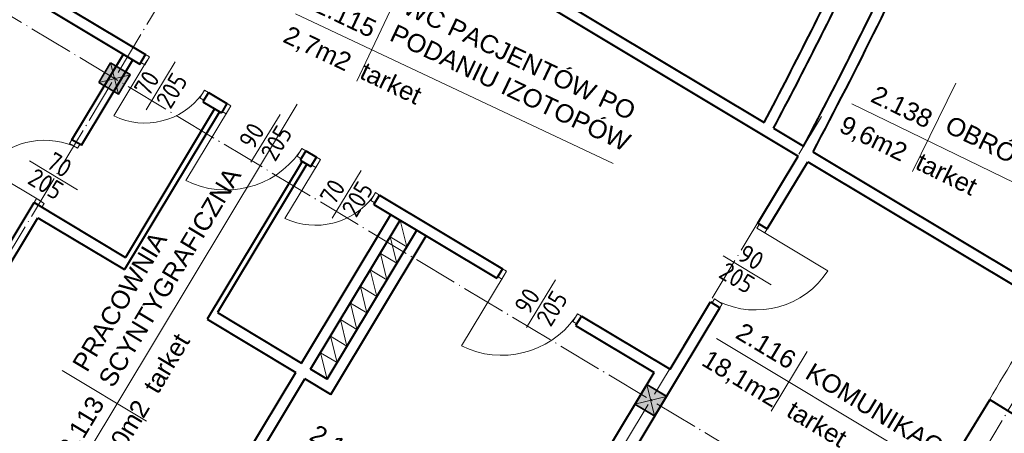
# Model space of a CAD drawing. Header units: millimetres. Extents: x -32003 to -19505, y 17931 to 29358.
# Tile 56 of 92: x -23323 to -22253, y 18809 to 19260. Entities that reach past the tile are written whole.
import ezdxf

# ---------------------------------------------------------------- set-up
doc = ezdxf.new("R2010")
doc.units = ezdxf.units.MM
doc.header["$PDMODE"] = 3
doc.linetypes.add('ACAD_ISO03W100', pattern=[30, 12, -18])
doc.linetypes.add('ACAD_ISO04W100', pattern=[30.5, 24, -3, 0.5, -3])
for name, color, linetype, lineweight in [('_wymiary', 1, 'Continuous', 9), ('drzwi', 140, 'Continuous', 13), ('KOMINY', 43, 'Continuous', 15), ('opisy drzwi', 40, 'Continuous', 13), ('opisy pom', 3, 'Continuous', 18), ('podciąg', 10, 'Continuous', 35), ('symetria', 7, 'ACAD_ISO03W100', 5), ('słupy', 2, 'Continuous', 30), ('ściana', 4, 'Continuous', 40)]:
    doc.layers.add(name, color=color, linetype=linetype, lineweight=lineweight)
doc.styles.add('ISO', font='isocp.shx')
doc.styles.add('SYSTEM', font='TXT')
doc.dimstyles.new('Jacek2', dxfattribs={"dimscale": 2, "dimtxt": 10, "dimasz": 10, "dimexe": 15, "dimexo": 15, "dimgap": 5, "dimtad": 1, "dimdec": 0, "dimrnd": 0.5, "dimzin": 0, "dimdsep": 46, "dimtxsty": 'Standard', "dimblk": 'OBLIQUE', "dimcen": 0, "dimdle": 5, "dimadec": 1, "dimazin": 0, "dimtfac": 1, "dimtdec": 0, "dimtofl": 0, "dimtmove": 0, "dimatfit": 3, "dimfxl": 0, "dimtolj": 1, "dimtzin": 0, "dimarcsym": 0})

# ---------------------------------------------------------------- blocks, each defined once
blk = doc.blocks.new('_OBLIQUE')
at = {"color": 0, "linetype": 'ByBlock'}
blk.add_line((-0.5, -0.5), (0.5, 0.5), dxfattribs=at)
blk = doc.blocks.new('*D1108')
at = {"layer": '_wymiary', "color": 0, "lineweight": -2}
for p, q in [((-22164.3, 18806), (-22213.7, 18723.6)), ((-22194.4, 18812.4), (-22143.7, 18781.9)), ((-22233.6, 18747.2), (-22182.9, 18716.8))]:
    blk.add_line(p, q, dxfattribs=at)
at = {"layer": 'Defpoints', "color": 0}
for p in [(-22220.1, 18827.8), (-22259.3, 18762.7), (-22208.6, 18732.2)]:
    blk.add_point(p, dxfattribs=at)
at = {"layer": '_wymiary', "color": 0, "lineweight": -2, "xscale": 20, "yscale": 20, "zscale": 20}
for p, rotation in [((-22169.4, 18797.4), 58.99999999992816), ((-22208.6, 18732.2), 238.9999999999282)]:
    blk.add_blockref('_OBLIQUE', p, dxfattribs=dict(at, rotation=rotation))
at = {"layer": '_wymiary', "color": 0, "insert": (-22206.2, 18775.1), "char_height": 20, "attachment_point": 5, "rotation": 59}
blk.add_mtext('\\A1;70', dxfattribs=at)
blk = doc.blocks.new('*D1220')
at = {"layer": '_wymiary', "color": 0, "lineweight": -2}
for p, q in [((-23382.3, 18913.5), (-23439.8, 18817.9)), ((-23135.2, 18669.9), (-23432.9, 18848.7)), ((-23118.6, 18716.9), (-23159.2, 18649.3))]:
    blk.add_line(p, q, dxfattribs=at)
at = {"layer": 'Defpoints', "color": 0}
for p in [(-23366.8, 18939.2), (-23424.3, 18843.6), (-23103.2, 18742.6)]:
    blk.add_point(p, dxfattribs=at)
at = {"layer": '_wymiary', "color": 0, "lineweight": -2, "xscale": 20, "yscale": 20, "zscale": 20}
for p, rotation in [((-23424.3, 18843.6), 149.0000000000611), ((-23143.8, 18675), 329.0000000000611)]:
    blk.add_blockref('_OBLIQUE', p, dxfattribs=dict(at, rotation=rotation))
at = {"layer": '_wymiary', "color": 0, "insert": (-23273.7, 18776.4), "char_height": 20, "attachment_point": 5, "rotation": 329}
blk.add_mtext('\\A1;328', dxfattribs=at)

msp = doc.modelspace()

# ---------------------------------------------------------------- hatches: boundary and pattern name
at = {"layer": 'słupy', "lineweight": -3}
h = msp.add_hatch(color=256, dxfattribs=at)
h.paths.add_polyline_path([(-23220.2, 19195.8), (-23230.9, 19202.3), (-23237.4, 19191.6), (-23226.7, 19185.1)])
h.paths.add_polyline_path([(-23220.2, 19195.8), (-23213.8, 19206.6), (-23224.5, 19213), (-23230.9, 19202.3)])
h.paths.add_polyline_path([(-23220.2, 19195.8), (-23218.5, 19194.8), (-23212.1, 19205.5), (-23213.8, 19206.6)])
h.paths.add_polyline_path([(-23226.7, 19185.1), (-23225, 19184.1), (-23218.5, 19194.8), (-23220.2, 19195.8)])
h.paths.add_polyline_path([(-23225, 19184.1), (-23216, 19178.7), (-23209.5, 19189.4), (-23218.5, 19194.8)])
h.paths.add_polyline_path([(-23218.5, 19194.8), (-23209.5, 19189.4), (-23203.1, 19200.1), (-23212.1, 19205.5)])
h = msp.add_hatch(color=256, dxfattribs=at)
h.paths.add_polyline_path([(-22637.1, 18845.5), (-22647.8, 18851.9), (-22654.3, 18841.2), (-22643.5, 18834.8)])
h.paths.add_polyline_path([(-22637.1, 18845.5), (-22630.7, 18856.2), (-22641.4, 18862.6), (-22647.8, 18851.9)])
h.paths.add_polyline_path([(-22637.1, 18845.5), (-22635.4, 18844.4), (-22629, 18855.2), (-22630.7, 18856.2)])
h.paths.add_polyline_path([(-22643.5, 18834.8), (-22641.8, 18833.7), (-22635.4, 18844.4), (-22637.1, 18845.5)])
h.paths.add_polyline_path([(-22641.8, 18833.7), (-22632.8, 18828.3), (-22626.4, 18839), (-22635.4, 18844.4)])
h.paths.add_polyline_path([(-22635.4, 18844.4), (-22626.4, 18839), (-22620, 18849.7), (-22629, 18855.2)])

# ---------------------------------------------------------------- linework, layer by layer
at = {"layer": 'drzwi'}
for p, q in [((-23224.5, 19213), (-23216.1, 19178.8)), ((-23185, 19215.1), (-23221, 19155.1)), ((-23203.1, 19200.1), (-23237.5, 19191.7)), ((-23096.2, 19161.8), (-23142.6, 19084.7)), ((-22998.9, 19103.4), (-23035, 19043.4)), ((-23300.9, 19062.5), (-23360.9, 19098.5)), ((-22517.3, 19030.4), (-22444.4, 18986.6)), ((-22796.6, 18981.8), (-22842.9, 18904.6)), ((-22641.4, 18862.6), (-22633, 18828.4)), ((-22620, 18849.7), (-22654.4, 18841.3))]:
    msp.add_line(p, q, dxfattribs=at)
for points in [[(-23182.4, 19219.4), (-23186.7, 19222), (-23191.8, 19213.4), (-23187.5, 19210.9)], [(-23118.1, 19180.8), (-23122.4, 19183.4), (-23127.5, 19174.8), (-23123.2, 19172.2)], [(-23093.7, 19166.1), (-23097.9, 19168.7), (-23103.1, 19160.1), (-23098.8, 19157.5)], [(-23258, 19124.2), (-23260.6, 19119.9), (-23269.2, 19125.1), (-23266.6, 19129.3)], [(-23012.2, 19117.2), (-23016.5, 19119.8), (-23021.7, 19111.2), (-23017.4, 19108.6)], [(-22996.4, 19107.7), (-23000.7, 19110.2), (-23005.8, 19101.7), (-23001.5, 19099.1)], [(-22932.1, 19069), (-22936.4, 19071.6), (-22941.5, 19063), (-22937.2, 19060.5)], [(-23296.7, 19059.9), (-23299.2, 19055.6), (-23307.8, 19060.8), (-23305.2, 19065.1)], [(-22521.6, 19032.9), (-22519, 19037.2), (-22510.4, 19032.1), (-22513, 19027.8)], [(-22794, 18986.1), (-22798.3, 18988.6), (-22803.4, 18980.1), (-22799.2, 18977.5)], [(-22570.5, 18951.5), (-22567.9, 18955.8), (-22559.3, 18950.6), (-22561.9, 18946.3)], [(-22712.6, 18937.1), (-22716.9, 18939.7), (-22722, 18931.1), (-22717.7, 18928.6)]]:
    msp.add_lwpolyline(points, close=True, dxfattribs=at)
for centre, radius, start, end in [((-23187.4, 19224.8), 77.4, 244.2328, 323.7542), ((-23296.4, 19044.2), 84.4, 68.1005, 139.8997), ((-23098.9, 19172.6), 98.1, 243.5665, 324.419), ((-23001.8, 19115), 78.9, 245.1472, 322.8371), ((-22522.9, 19037.3), 93.5, 244.1678, 327.1054), ((-22799.3, 18992.5), 98.1, 243.5665, 324.419)]:
    msp.add_arc(centre, radius, start, end, dxfattribs=at)
at = {"layer": 'KOMINY', "lineweight": 18}
for p, q in [((-22902.4, 19012.7), (-22909.6, 19041.5)), ((-22913.3, 18994.6), (-22920.4, 19023.5)), ((-22924.1, 18976.6), (-22931.2, 19005.4)), ((-22934.9, 18958.6), (-22942.1, 18987.4)), ((-22945.8, 18940.5), (-22952.9, 18969.3)), ((-22956.6, 18922.5), (-22963.7, 18951.3)), ((-22967.5, 18904.4), (-22974.6, 18933.3)), ((-22978.3, 18886.4), (-22985.4, 18915.2)), ((-22989.1, 18868.4), (-22996.3, 18897.2))]:
    msp.add_line(p, q, dxfattribs=at)
for points in [[(-22920.4, 19023.5), (-22902.4, 19012.7), (-22891.6, 19030.7), (-22909.6, 19041.5)], [(-22931.2, 19005.4), (-22913.3, 18994.6), (-22902.4, 19012.7), (-22920.4, 19023.5)], [(-22942.1, 18987.4), (-22924.1, 18976.6), (-22913.3, 18994.6), (-22931.2, 19005.4)], [(-22952.9, 18969.3), (-22934.9, 18958.6), (-22924.1, 18976.6), (-22942.1, 18987.4)], [(-22963.7, 18951.3), (-22945.8, 18940.5), (-22934.9, 18958.6), (-22952.9, 18969.3)], [(-22974.6, 18933.3), (-22956.6, 18922.5), (-22945.8, 18940.5), (-22963.7, 18951.3)], [(-22985.4, 18915.2), (-22967.5, 18904.4), (-22956.6, 18922.5), (-22974.6, 18933.3)], [(-22996.3, 18897.2), (-22978.3, 18886.4), (-22967.5, 18904.4), (-22985.4, 18915.2)], [(-23007.1, 18879.2), (-22989.1, 18868.4), (-22978.3, 18886.4), (-22996.3, 18897.2)]]:
    msp.add_lwpolyline(points, close=True, dxfattribs=at)
at = {"layer": 'opisy drzwi'}
for p, q in [((-23154.2, 19214), (-23185.8, 19161.9)), ((-23040.3, 19156.7), (-23071.9, 19104.7)), ((-23260.5, 19074.7), (-23312.6, 19106.3)), ((-22952.2, 19095.8), (-22983.7, 19043.7)), ((-22558.3, 19002.6), (-22506.1, 18971.2)), ((-22740.6, 18976.7), (-22772.2, 18924.6))]:
    msp.add_line(p, q, dxfattribs=at)
msp.add_arc((-18143, 16436.4), 4777.9, 148.2732, 149.7124, dxfattribs=at)
at = {"layer": 'opisy pom'}
for p, q in [((-22828.3, 19465.6), (-22956.6, 19193.1)), ((-23023.6, 19266.4), (-22678.1, 19103.3)), ((-22305.3, 19190.9), (-22352.3, 19094.5)), ((-23264.9, 18763.1), (-23021.7, 19167.9)), ((-22418.6, 19168.5), (-22118.6, 19022.2)), ((-22565.7, 18912.9), (-22303.4, 18755.2)), ((-22466.9, 18898.7), (-22506.2, 18833.4)), ((-23277.4, 18877.9), (-23185.5, 18822.7))]:
    msp.add_line(p, q, dxfattribs=at)
at = {"layer": 'podciąg'}
for p, q in [((-23237.5, 19191.7), (-23224.7, 19213.1)), ((-23224.7, 19213.1), (-23203.2, 19200.2)), ((-23216.1, 19178.8), (-23203.2, 19200.2)), ((-23237.5, 19191.7), (-23216.1, 19178.8)), ((-22654.4, 18841.3), (-22641.5, 18862.7)), ((-22641.5, 18862.7), (-22620.1, 18849.8)), ((-22633, 18828.4), (-22620.1, 18849.8)), ((-22654.4, 18841.3), (-22633, 18828.4))]:
    msp.add_line(p, q, dxfattribs=at)
at = {"layer": 'symetria', "linetype": 'ACAD_ISO04W100', "ltscale": 2}
for p, q in [((-26081.4, 20915.2), (-22252.8, 18614.7)), ((-23034.6, 19505.1), (-23642.9, 18492.9)), ((-22451.4, 19154.5), (-23059.6, 18142.4)), ((-22160.8, 18980.2), (-22741.1, 18014.4))]:
    msp.add_line(p, q, dxfattribs=at)
at = {"layer": 'słupy', "lineweight": -3}
for p, q in [((-23237.4, 19191.6), (-23224.5, 19213)), ((-23224.5, 19213), (-23203.1, 19200.1)), ((-23216, 19178.7), (-23203.1, 19200.1)), ((-23237.4, 19191.6), (-23216, 19178.7)), ((-22654.3, 18841.2), (-22641.4, 18862.6)), ((-22641.4, 18862.6), (-22620, 18849.7)), ((-22632.8, 18828.3), (-22620, 18849.7)), ((-22654.3, 18841.2), (-22632.8, 18828.3))]:
    msp.add_line(p, q, dxfattribs=at)
at = {"layer": 'ściana'}
for p, q in [((-23360.3, 19326.3), (-23186.7, 19222)), ((-23366.4, 19316), (-23192.8, 19211.7)), ((-22801, 19306.4), (-22476.7, 19111.5)), ((-22770, 19301.8), (-22513.9, 19147.9)), ((-23266.6, 19129.3), (-23210.7, 19222.3)), ((-23192.8, 19211.7), (-23186.7, 19222)), ((-23256.3, 19123.2), (-23200.5, 19216.1)), ((-23118.1, 19180.8), (-23124.3, 19170.5)), ((-23118.1, 19180.8), (-23098, 19168.7)), ((-23124.3, 19170.5), (-23104.1, 19158.4)), ((-23098, 19168.7), (-23104.1, 19158.4)), ((-23106.3, 19159.7), (-23209.6, 18987.8)), ((-23111.4, 19162.8), (-23208.5, 19001.1)), ((-22503.6, 19141.7), (-22471, 19122.1)), ((-23256.3, 19123.2), (-23266.6, 19129.3)), ((-23012.2, 19117.2), (-23018.4, 19106.9)), ((-23012.2, 19117.2), (-23000.7, 19110.2)), ((-22460.7, 19116), (-22200.5, 18959.6)), ((-23016.3, 19105.6), (-23119.6, 18933.7)), ((-23018.4, 19106.9), (-23006.8, 19099.9)), ((-23006.8, 19099.9), (-23000.7, 19110.2)), ((-22520.7, 19038.2), (-22476.7, 19111.5)), ((-22510.4, 19032.1), (-22466.4, 19105.3)), ((-22466.4, 19105.3), (-22206.6, 18949.3)), ((-23011.1, 19102.5), (-23108.3, 18940.9)), ((-23423.3, 18868.6), (-23307.8, 19060.8)), ((-23307.8, 19060.8), (-23208.5, 19001.1)), ((-22938.3, 19058.7), (-22932.1, 19069)), ((-22932.1, 19069), (-22798.3, 18988.6)), ((-22938.3, 19058.7), (-22804.5, 18978.3)), ((-23413, 18862.4), (-23303.7, 19044.3)), ((-23303.7, 19044.3), (-23209.6, 18987.8)), ((-23017, 18886), (-22919.9, 19047.7)), ((-23007.1, 18879.2), (-22909.6, 19041.5)), ((-22989.1, 18868.4), (-22891.6, 19030.7)), ((-22520.7, 19038.2), (-22510.4, 19032.1)), ((-22985, 18851.9), (-22881.3, 19024.5)), ((-22798.3, 18988.6), (-22804.5, 18978.3)), ((-22616.2, 18879.2), (-22572.2, 18952.5)), ((-22605.9, 18873.1), (-22561.9, 18946.3)), ((-22572.2, 18952.5), (-22561.9, 18946.3)), ((-23119.6, 18933.7), (-23023.2, 18875.7)), ((-23108.3, 18940.9), (-23017, 18886)), ((-22712.6, 18937.1), (-22718.8, 18926.8)), ((-22712.6, 18937.1), (-22616.2, 18879.2)), ((-22718.8, 18926.8), (-22633.6, 18875.6)), ((-22989.1, 18868.4), (-23007.1, 18879.2)), ((-23118.2, 18717.6), (-23023.2, 18875.7)), ((-23107.9, 18711.4), (-23013.3, 18868.9)), ((-22985, 18851.9), (-23013.3, 18868.9)), ((-22904, 18425.6), (-22633.6, 18875.6)), ((-22882.6, 18412.7), (-22605.9, 18873.1)), ((-22233.7, 18824.5), (-22268.8, 18846.1)), ((-22297.6, 18798.1), (-22268.3, 18845.8))]:
    msp.add_line(p, q, dxfattribs=at)
for radius, start, end in [(5331.7, 332.1032, 335.4136), (5269.7, 332.1396, 334.5894), (5281.7, 332.1324, 334.459), (5319.7, 332.11, 334.459)]:
    msp.add_arc((-27172.8, 21610.5), radius, start, end, dxfattribs=at)

# ---------------------------------------------------------------- texts
at = {"layer": 'opisy drzwi', "style": 'ISO'}
for s, rotation, p in [('70', 58.7464, (-23183.1, 19174.8)), ('205', 58.7464, (-23159.5, 19161.5)), ('90', 58.7464, (-23069.2, 19117.5)), ('205', 58.7464, (-23045.6, 19104.3)), ('70', 328.7464, (-23296.2, 19099.8)), ('205', 328.7464, (-23316.3, 19082.3)), ('70', 58.7464, (-22981.1, 19056.6)), ('205', 58.7464, (-22957.5, 19043.3)), ('90', 329, (-22544.2, 18999.2)), ('205', 329, (-22564.7, 18980)), ('90', 58.7464, (-22769.6, 18937.5)), ('205', 58.7464, (-22746, 18924.2))]:
    msp.add_text(s, height=20, rotation=rotation, dxfattribs=at).set_placement(p)
at = {"layer": 'opisy pom', "char_height": 19.8, "attachment_point": 1, "style": 'SYSTEM'}
for s, insert, rotation in [('{\\fArial|b0|i0|c238|p34;2.115}', (-22996, 19287.4), 334.5903), ('{\\fArial|b0|i0|c238|p34;WC PACJENTÓW PO \\PPODANIU IZOTOPÓW}', (-22899.8, 19285.7), 334.5903), ('{\\fArial|b0|i0|c238|p34;2,7m2  tarket}', (-23029.9, 19254.2), 334.5903), ('{\\fArial|b0|i0|c238|p34;2.138}', (-22390.7, 19189.2), 333.9977), ('{\\fArial|b0|i0|c238|p34;9,6m2  tarket}', (-22425, 19156.4), 333.9977), ('{\\fArial|b0|i0|c238|p34;OBRÓBKA KRWII}', (-22310.1, 19156.4), 333.9977), ('{\\fArial|b0|i0|c238|p34;PRACOWNIA \\PSCYNTYGRAFICZNA}', (-23267.2, 18885.1), 59), ('{\\fArial|b0|i0|c238|p34;2.116}', (-22536.2, 18931.1), 329), ('{\\fArial|b0|i0|c238|p34;16,10m2  tarket}', (-23253.5, 18755.7), 59), ('{\\fArial|b0|i0|c238|p34;18,1m2  tarket}', (-22573.1, 18901.4), 329), ('{\\fArial|b0|i0|c238|p34;KOMUNIKACJA}', (-22460.4, 18887.2), 329), ('{\\fArial|b0|i0|c238|p34;2.113}', (-23283.1, 18792.7), 59), ('{\\fArial|b0|i0|c238|p34;2.114}', (-22999.6, 18820.1), 329)]:
    msp.add_mtext(s, dxfattribs=dict(at, insert=insert, rotation=rotation))

# ---------------------------------------------------------------- dimensions: what is measured, and where the dimension line sits
at = {"layer": '_wymiary'}
dim = msp.add_linear_dim(base=(-23424.3, 18843.6), p1=(-23103.2, 18742.6), p2=(-23366.8, 18939.2), angle=329, dimstyle='Jacek2', override={"dimtmove": 1}, dxfattribs=at)
dim.commit()
dim.dimension.update_dxf_attribs({"geometry": '*D1220', "text_midpoint": (-23273.7, 18776.4)})
dim = msp.add_aligned_dim(p1=(-22220.1, 18827.8), p2=(-22259.3, 18762.7), distance=59.1, text='70', dimstyle='Jacek2', dxfattribs=at)
dim.commit()
dim.dimension.update_dxf_attribs({"geometry": '*D1108', "text_midpoint": (-22206.2, 18775.1)})

doc.saveas('drawing.dxf')
